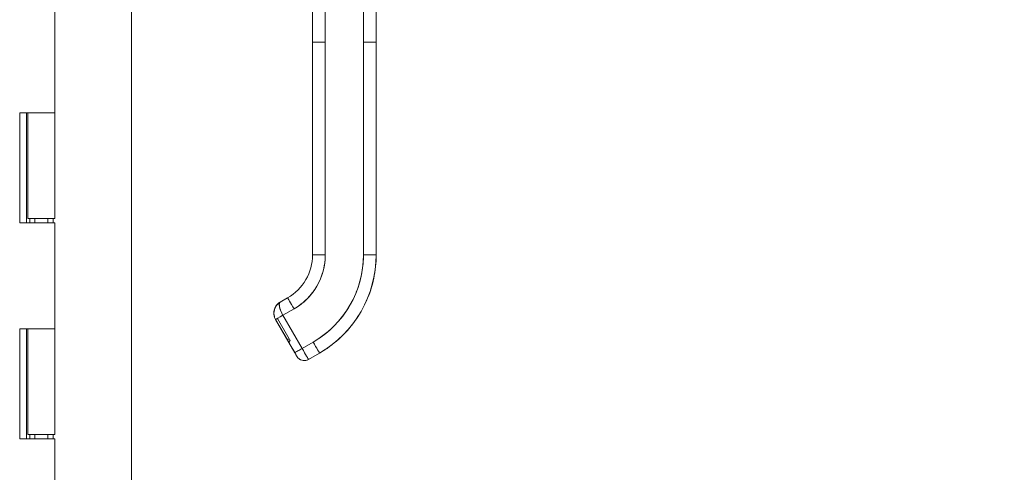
# Model space of a CAD drawing. Header units: inches. Extents: x 15 to 424, y 13 to 263.
# Tile 23 of 125: x 40.04 to 49.16, y 157.15 to 161.34. Entities that reach past the tile are written whole.
import ezdxf

# ---------------------------------------------------------------- set-up
doc = ezdxf.new("R2010")
doc.units = ezdxf.units.IN
doc.header["$LTSCALE"] = 26
doc.header["$MEASUREMENT"] = 0
for name, color, linetype, lineweight in [('Dimension (ANSI)', 7, 'Continuous', 5), ('Visible (ANSI)', 7, 'Continuous', 5), ('Visible Narrow (ANSI)', 7, 'Continuous', 5)]:
    doc.layers.add(name, color=color, linetype=linetype, lineweight=lineweight)
doc.styles.add('ROMANS', font='romans.shx')
doc.dimstyles.new('Default (ANSI)', dxfattribs={"dimscale": 26, "dimtxt": 0.08, "dimasz": 0.098425, "dimexe": 0.125, "dimexo": 0.0625, "dimgap": 0.031496, "dimtad": 0, "dimtih": 1, "dimtoh": 1, "dimrnd": 1e-08, "dimzin": 0, "dimdsep": 46, "dimtxsty": 'ROMANS', "dimcen": 0.09, "dimdle": 0.393701, "dimclrd": 256, "dimclre": 256, "dimclrt": 256, "dimadec": 0, "dimazin": 0, "dimtfac": 1.25, "dimtofl": 0, "dimtmove": 0, "dimatfit": 3, "dimfxl": 1, "dimtolj": 1, "dimtzin": 0, "dimlwd": -1, "dimlwe": -1, "dimarcsym": 0})

# ---------------------------------------------------------------- blocks, each defined once
blk = doc.blocks.new('*D14')
at = {"layer": 'Defpoints', "color": 0, "transparency": 16777216}
for p in [(40.3619, 192.4826), (40.3619, 136.4826), (54.1534, 136.4826)]:
    blk.add_point(p, dxfattribs=at)
at = {"layer": 'Dimension (ANSI)', "transparency": 16777216}
for p, q in [((41.9869, 192.4826), (57.4034, 192.4826)), ((54.1534, 189.9236), (54.1534, 169.1606)), ((54.1534, 139.0417), (54.1534, 158.5095)), ((41.9869, 136.4826), (57.4034, 136.4826))]:
    blk.add_line(p, q, dxfattribs=at)
for points in [[(53.7269, 189.9236), (54.5799, 189.9236), (54.1534, 192.4826)], [(53.7269, 139.0417), (54.5799, 139.0417), (54.1534, 136.4826)]]:
    blk.add_solid(points, dxfattribs=at)
at = {"layer": 'Dimension (ANSI)', "transparency": 16777216, "insert": (54.1534, 163.835), "char_height": 2.08, "attachment_point": 5, "style": 'ROMANS'}
blk.add_mtext('\\A1;56.00{\\PCONT.\\PHINGE}', dxfattribs=at)

msp = doc.modelspace()

# ---------------------------------------------------------------- linework, layer by layer
at = {"layer": 'Visible (ANSI)'}
for p, q in [((41.0723, 193.4514), (41.0723, 135.5138)), ((42.7503, 161.1358), (42.7503, 162.0619)), ((42.8684, 162.0617), (42.8684, 161.1357)), ((43.2227, 161.1357), (43.2227, 162.0617)), ((43.3408, 162.0619), (43.3408, 161.1358)), ((40.3619, 161.4626), (40.3619, 160.4826)), ((42.7503, 159.1673), (42.7503, 161.1358)), ((42.7503, 161.1358), (42.7503, 160.6831)), ((42.8684, 159.1672), (42.8684, 161.1357)), ((42.8684, 161.1357), (42.8684, 159.1672)), ((43.2227, 159.1672), (43.2227, 161.1357)), ((43.2227, 161.1357), (43.2227, 159.1672)), ((43.3408, 161.1358), (43.3408, 159.1673)), ((43.3408, 159.1673), (43.3408, 161.1358)), ((42.7503, 160.6831), (42.7503, 160.5846)), ((42.7503, 160.5846), (42.7503, 159.9744)), ((40.0371, 159.4626), (40.0371, 160.4826)), ((40.0373, 160.4826), (40.0371, 160.4826)), ((40.0373, 160.4826), (40.1153, 160.4826)), ((40.0998, 159.4626), (40.0998, 160.4826)), ((40.1119, 160.4826), (40.1119, 159.5026)), ((40.3619, 160.4826), (40.1153, 160.4826)), ((40.1153, 160.4826), (40.3619, 160.4826)), ((40.3619, 160.4826), (40.3619, 159.5026)), ((42.7503, 159.9744), (42.7503, 159.876)), ((42.7503, 159.876), (42.7503, 159.2657)), ((40.3619, 159.5026), (40.1119, 159.5026)), ((40.1298, 159.5026), (40.1298, 159.4626)), ((40.1769, 159.4626), (40.1769, 159.5026)), ((40.2969, 159.4626), (40.2969, 159.5026)), ((40.3458, 159.5026), (40.3458, 159.4626)), ((40.0371, 159.4626), (40.0373, 159.4626)), ((40.1153, 159.4626), (40.0373, 159.4626)), ((40.1153, 159.4626), (40.3619, 159.4626)), ((40.3619, 159.4626), (40.3619, 158.4826)), ((42.7503, 159.2657), (42.7503, 159.1673)), ((42.52, 158.7691), (42.4518, 158.7297)), ((42.4518, 158.7297), (42.52, 158.7691)), ((42.4518, 158.7297), (42.52, 158.7691)), ((42.4518, 158.7293), (42.52, 158.7687)), ((42.52, 158.7687), (42.4518, 158.7293)), ((42.4518, 158.7294), (42.52, 158.7687)), ((42.52, 158.7687), (42.4518, 158.7294)), ((42.4518, 158.729), (42.52, 158.7684)), ((42.4518, 158.729), (42.52, 158.7684)), ((42.52, 158.7684), (42.4518, 158.729)), ((42.52, 158.7684), (42.4518, 158.729)), ((42.52, 158.7691), (42.52, 158.7691)), ((42.52, 158.7687), (42.52, 158.7687)), ((42.52, 158.7684), (42.52, 158.7684)), ((42.52, 158.7684), (42.52, 158.7684)), ((42.4518, 158.7297), (42.4518, 158.7297)), ((42.4518, 158.7297), (42.4518, 158.7297)), ((42.4518, 158.7294), (42.4518, 158.7293)), ((42.4518, 158.7293), (42.4518, 158.7294)), ((42.4518, 158.729), (42.4518, 158.729)), ((42.4518, 158.729), (42.4518, 158.729)), ((42.5334, 158.3884), (42.4246, 158.5768)), ((42.4767, 158.6069), (42.579, 158.6659)), ((42.579, 158.6659), (42.4767, 158.6069)), ((42.6539, 158.3), (42.4767, 158.6069)), ((42.4085, 158.5676), (42.4085, 158.5676)), ((42.4085, 158.5676), (42.4085, 158.5676)), ((42.4085, 158.5676), (42.5857, 158.2607)), ((42.5174, 158.3791), (42.4086, 158.5676)), ((42.4086, 158.5676), (42.5174, 158.3791)), ((40.0371, 157.4626), (40.0371, 158.4826)), ((40.0373, 158.4826), (40.0371, 158.4826)), ((40.0373, 158.4826), (40.1153, 158.4826)), ((40.0998, 157.4626), (40.0998, 158.4826)), ((40.1119, 158.4826), (40.1119, 157.5026)), ((40.3619, 158.4826), (40.1153, 158.4826)), ((40.1153, 158.4826), (40.3619, 158.4826)), ((40.3619, 158.4826), (40.3619, 157.5026)), ((42.5857, 158.2615), (42.5353, 158.3489)), ((42.5359, 158.3477), (42.5359, 158.3475)), ((42.5359, 158.3475), (42.5359, 158.3477)), ((42.5359, 158.3473), (42.5359, 158.3471)), ((42.5359, 158.3471), (42.5359, 158.3473)), ((42.5427, 158.373), (42.5427, 158.3727)), ((42.5427, 158.3726), (42.5427, 158.3724)), ((42.7562, 158.3591), (42.6539, 158.3)), ((42.6539, 158.3), (42.7562, 158.3591)), ((42.8152, 158.2569), (42.7129, 158.1979)), ((42.8152, 158.2569), (42.8152, 158.2569)), ((42.8152, 158.2569), (42.8152, 158.2569)), ((40.3619, 157.5026), (40.1119, 157.5026)), ((40.1298, 157.5026), (40.1298, 157.4626)), ((40.1769, 157.4626), (40.1769, 157.5026)), ((40.2969, 157.4626), (40.2969, 157.5026)), ((40.3458, 157.5026), (40.3458, 157.4626)), ((40.0371, 157.4626), (40.0373, 157.4626)), ((40.1153, 157.4626), (40.0373, 157.4626)), ((40.1153, 157.4626), (40.3619, 157.4626)), ((40.3619, 157.4626), (40.3619, 156.4826))]:
    msp.add_line(p, q, dxfattribs=at)
for centre, radius, start, end in [((42.5108, 158.6274), 0.1181, 120.00002, 179.87124), ((42.5108, 158.6274), 0.1181, 120.00002, 180.00001), ((42.5108, 158.6271), 0.1181, 120.00002, 180.00003), ((42.5108, 158.627), 0.1181, 120.00002, 179.99999), ((42.5108, 158.627), 0.1181, 120.00002, 179.87124), ((42.5108, 158.6267), 0.1181, 120.00002, 179.84288), ((42.5108, 158.6271), 0.1181, 120.00037, 177.49548), ((42.5108, 158.6267), 0.1181, 120.00161, 178.54156), ((42.5519, 158.357), 0.0185, 180.9362, 209.99998), ((42.5519, 158.357), 0.0185, 180.93621, 209.99998), ((42.5519, 158.3566), 0.0185, 180.37338, 209.99998), ((42.5519, 158.3566), 0.0185, 180.37337, 209.99998), ((42.5519, 158.3567), 0.0185, 180.56278, 209.99998), ((42.5519, 158.3567), 0.0185, 180.56279, 209.99998), ((42.5519, 158.3564), 0.0185, 180, 209.99998), ((42.5519, 158.3564), 0.0185, 179.99999, 209.99998), ((42.5519, 158.357), 0.0185, 120.00002, 120.3789), ((42.5519, 158.357), 0.0185, 120.00002, 120.3789), ((42.5519, 158.3566), 0.0185, 120.00002, 120.3789), ((42.5519, 158.3566), 0.0185, 120.00002, 120.3789), ((42.6736, 158.2661), 0.0787, 209.99998, 299.99998), ((42.6736, 158.2661), 0.0787, 209.99743, 300.00166)]:
    msp.add_arc(centre, radius, start, end, dxfattribs=at)
for centre, major_axis, ratio, start_param, end_param in [((42.8684, 161.1358), (-0.1181, 0), 0.001274, 0.000027, 1.570778), ((42.8684, 161.1358), (-0.1181, 0), 0.001274, 0.000005, 1.570799), ((43.2227, 161.1358), (0.1181, 0), 0.001274, 4.712398, 6.283169), ((43.2227, 161.1358), (0.1181, 0), 0.001274, 4.712389, 6.283183), ((42.2896, 159.1673), (0.4607, 0), 0.999999, 5.235988, 6.283185), ((42.2896, 159.1673), (0.399, 0.2303), 1, 4.712389, 5.759587), ((42.2896, 159.1673), (0.399, 0.2303), 1, 4.712389, 5.759587), ((42.2896, 159.1672), (0.5788, 0), 0.999999, 5.235988, 6.283185), ((42.8684, 159.1673), (-0.1181, 0), 0.001274, 6.283183, 7.853982), ((42.8684, 159.1673), (-0.1181, 0), 0.001274, 0, 1.570794), ((42.2896, 159.1672), (0.8081, 0.4666), 1, 4.712389, 5.759587), ((42.2896, 159.168), (1.0512, 0), 0.999999, 5.235988, 6.283185), ((43.2227, 159.1673), (0.1181, 0), 0.001274, 4.712391, 6.283189), ((43.2227, 159.1673), (0.1181, 0), 0.001274, 4.712392, 6.283185), ((42.5292, 158.753), (-0.0093, 0.016), 0.000637, 0.001103, 0.256458), ((42.5292, 158.7527), (-0.0093, 0.016), 0.000637, 0.001103, 0.177418), ((42.5292, 158.7527), (-0.0093, 0.016), 0.000637, 6.098472, 6.284288), ((42.579, 158.6661), (-0.0591, 0.1023), 0.000637, 0.001103, 1.571899), ((42.579, 158.6661), (-0.0591, 0.1023), 0.000637, 0.001103, 1.571897), ((42.461, 158.7137), (-0.0093, 0.016), 0.000637, 0.001103, 0.177427), ((42.461, 158.7137), (-0.0093, 0.016), 0.000637, 0.001103, 0.177427), ((42.461, 158.7133), (-0.0093, 0.016), 0.000637, 0.001103, 0.177427), ((42.461, 158.7133), (-0.0093, 0.016), 0.000637, 0.001103, 0.177427), ((42.4767, 158.607), (-0.0682, -0.0394), 0.001103, 6.282563, 7.853325), ((42.5334, 158.3884), (-0.016, -0.0093), 0.001103, 4.711752, 6.282549), ((42.5334, 158.3884), (-0.016, -0.0093), 0.001103, 4.711752, 6.282549), ((42.5174, 158.3792), (0.0185, -0.032), 0.000637, 4.713492, 6.284288), ((42.5334, 158.3891), (0.016, 0.0093), 0.001103, 4.694139, 4.711752), ((42.5334, 158.3887), (0.016, 0.0093), 0.001103, 4.703962, 4.711752), ((42.5334, 158.3887), (-0.016, -0.0093), 0.001103, 4.711752, 4.721575), ((42.5334, 158.389), (0.0093, -0.016), 0.000637, 0.001103, 1.571899), ((42.5334, 158.3887), (0.0093, -0.016), 0.000637, 0.001103, 1.571899), ((42.5334, 158.3888), (0.0093, -0.016), 0.000637, 4.713492, 6.284288), ((42.5334, 158.3884), (0.0093, -0.016), 0.000637, 4.713492, 6.284288), ((42.5174, 158.3795), (0.0185, -0.032), 0.000637, 6.015536, 6.284288), ((42.5174, 158.3794), (0.0185, -0.032), 0.000637, 0.001103, 0.129085), ((42.7562, 158.3592), (0.0591, -0.1023), 0.000637, 4.713495, 6.284288), ((42.7562, 158.3592), (0.0591, -0.1023), 0.000637, 4.713492, 6.284288), ((42.6539, 158.3002), (0.0591, -0.1023), 0.000637, 4.713479, 6.283159), ((42.6539, 158.3002), (0.0591, -0.1023), 0.000609, 4.713703, 6.282973)]:
    msp.add_ellipse(centre, major_axis=major_axis, ratio=ratio, start_param=start_param, end_param=end_param, dxfattribs=at)
for points, knots in [([(42.579, 158.6659), (42.6082, 158.6828), (42.6356, 158.7019), (42.6613, 158.7235), (42.687, 158.7451), (42.7111, 158.7691), (42.7329, 158.795), (42.7546, 158.8209), (42.774, 158.8486), (42.7909, 158.8778), (42.8077, 158.907), (42.8221, 158.9377), (42.8336, 158.9695), (42.8451, 159.0013), (42.8539, 159.0341), (42.8597, 159.0672), (42.8655, 159.1002), (42.8684, 159.1335), (42.8684, 159.1672)], [0, 0, 0, 0, 0.166667, 0.166667, 0.166667, 0.333333, 0.333333, 0.333333, 0.5, 0.5, 0.5, 0.666667, 0.666667, 0.666667, 0.833333, 0.833333, 0.833333, 1, 1, 1, 1]), ([(43.2227, 159.1672), (43.2227, 159.1126), (43.218, 159.0589), (43.2086, 159.0056), (43.1992, 158.9523), (43.1851, 158.8994), (43.1665, 158.8482), (43.1479, 158.797), (43.1249, 158.7476), (43.0977, 158.7006), (43.0705, 158.6535), (43.0393, 158.6089), (43.0043, 158.5672), (42.9692, 158.5255), (42.9305, 158.4868), (42.889, 158.452), (42.8475, 158.4172), (42.8034, 158.3863), (42.7562, 158.3591)], [0, 0, 0, 0, 0.166667, 0.166667, 0.166667, 0.333333, 0.333333, 0.333333, 0.5, 0.5, 0.5, 0.666667, 0.666667, 0.666667, 0.833333, 0.833333, 0.833333, 1, 1, 1, 1]), ([(42.8152, 158.2569), (42.8788, 158.2936), (42.9385, 158.337), (43.0476, 158.4352), (43.0969, 158.4901), (43.1832, 158.6088), (43.2201, 158.6727), (43.2798, 158.8068), (43.3026, 158.877), (43.3331, 159.0205), (43.3408, 159.0939), (43.3408, 159.1673)], [5.235988, 5.235988, 5.235988, 5.235988, 5.445427, 5.445427, 5.654867, 5.654867, 5.864306, 5.864306, 6.073746, 6.073746, 6.283185, 6.283185, 6.283185, 6.283185]), ([(42.4516, 158.7289), (42.4424, 158.7236), (42.434, 158.717), (42.4266, 158.7095), (42.4192, 158.702), (42.4128, 158.6934), (42.4077, 158.6843), (42.4026, 158.6751), (42.3988, 158.6654), (42.3963, 158.6554), (42.3937, 158.6454), (42.3926, 158.6351), (42.3927, 158.625), (42.3929, 158.6148), (42.3943, 158.6048), (42.397, 158.5952), (42.3997, 158.5855), (42.4036, 158.5762), (42.4085, 158.5676)], [0.0008273, 0.0008273, 0.0008273, 0.0008273, 0.1666667, 0.1666667, 0.1666667, 0.3333333, 0.3333333, 0.3333333, 0.5, 0.5, 0.5, 0.6666667, 0.6666667, 0.6666667, 0.8333333, 0.8333333, 0.8333333, 1, 1, 1, 1]), ([(42.3927, 158.6271), (42.3927, 158.6353), (42.3936, 158.6436), (42.397, 158.6597), (42.3996, 158.6676), (42.4063, 158.6826), (42.4104, 158.6898), (42.4201, 158.7032), (42.4257, 158.7093), (42.4379, 158.7204), (42.4446, 158.7252), (42.4518, 158.7294)], [3.141592, 3.141592, 3.141592, 3.141592, 3.351032, 3.351032, 3.560472, 3.560472, 3.769911, 3.769911, 3.979351, 3.979351, 4.18879, 4.18879, 4.18879, 4.18879]), ([(42.4518, 158.729), (42.4446, 158.7249), (42.4379, 158.72), (42.4257, 158.709), (42.4201, 158.7028), (42.4104, 158.6895), (42.4063, 158.6823), (42.3996, 158.6672), (42.397, 158.6593), (42.3936, 158.6433), (42.3927, 158.6352), (42.3927, 158.627)], [2.094395, 2.094395, 2.094395, 2.094395, 2.303835, 2.303835, 2.513274, 2.513274, 2.722714, 2.722714, 2.932153, 2.932153, 3.13885, 3.13885, 3.13885, 3.13885]), ([(42.4085, 158.5676), (42.4065, 158.5712), (42.4046, 158.5749), (42.4028, 158.5788), (42.4006, 158.584), (42.3986, 158.5894), (42.3971, 158.5949), (42.3962, 158.598), (42.3955, 158.6011), (42.3949, 158.6042), (42.3936, 158.611), (42.3928, 158.6178), (42.3927, 158.6248), (42.3927, 158.6258), (42.3927, 158.6268), (42.3927, 158.6278), (42.3928, 158.6346), (42.3934, 158.6415), (42.3947, 158.6484), (42.3952, 158.6507), (42.3956, 158.6529), (42.3962, 158.6552), (42.3971, 158.6589), (42.3982, 158.6626), (42.3995, 158.6662), (42.4013, 158.6713), (42.4035, 158.6763), (42.406, 158.6812), (42.4066, 158.6822), (42.4071, 158.6832), (42.4077, 158.6842), (42.4094, 158.6874), (42.4113, 158.6904), (42.4133, 158.6934), (42.4157, 158.6969), (42.4183, 158.7003), (42.4211, 158.7035), (42.4229, 158.7056), (42.4247, 158.7076), (42.4266, 158.7095), (42.4274, 158.7103), (42.4282, 158.7111), (42.429, 158.7119), (42.4315, 158.7143), (42.4341, 158.7166), (42.4368, 158.7187), (42.4393, 158.7207), (42.4418, 158.7226), (42.4444, 158.7244), (42.4468, 158.726), (42.4493, 158.7275), (42.4518, 158.729)], [0, 0, 0, 0, 0.0715294, 0.0715294, 0.0715294, 0.1666667, 0.1666667, 0.1666667, 0.2191087, 0.2191087, 0.2191087, 0.3333333, 0.3333333, 0.3333333, 0.3497655, 0.3497655, 0.3497655, 0.4625066, 0.4625066, 0.4625066, 0.5, 0.5, 0.5, 0.5617957, 0.5617957, 0.5617957, 0.6483456, 0.6483456, 0.6483456, 0.6666667, 0.6666667, 0.6666667, 0.7237363, 0.7237363, 0.7237363, 0.7909989, 0.7909989, 0.7909989, 0.8333333, 0.8333333, 0.8333333, 0.8512295, 0.8512295, 0.8512295, 0.9053658, 0.9053658, 0.9053658, 0.9545679, 0.9545679, 0.9545679, 0.9999865, 0.9999865, 0.9999865, 0.9999865]), ([(42.3928, 158.6307), (42.393, 158.6393), (42.3942, 158.6479), (42.3963, 158.6564), (42.3988, 158.6663), (42.4027, 158.6761), (42.4078, 158.6852), (42.4129, 158.6943), (42.4193, 158.7028), (42.4267, 158.7103), (42.4341, 158.7178), (42.4425, 158.7244), (42.4518, 158.7297)], [0.3590291, 0.3590291, 0.3590291, 0.3590291, 0.5, 0.5, 0.5, 0.6666667, 0.6666667, 0.6666667, 0.8333333, 0.8333333, 0.8333333, 0.9999961, 0.9999961, 0.9999961, 0.9999961]), ([(42.4307, 158.7142), (42.4303, 158.7138), (42.4299, 158.7134), (42.4295, 158.713), (42.4281, 158.7117), (42.4267, 158.7104), (42.4254, 158.709), (42.4192, 158.7026), (42.4139, 158.6956), (42.4094, 158.688), (42.4086, 158.6867), (42.4078, 158.6852), (42.4071, 158.6838)], [0.1303452, 0.1303452, 0.1303452, 0.1303452, 0.1383828, 0.1383828, 0.1383828, 0.1666667, 0.1666667, 0.1666667, 0.3001655, 0.3001655, 0.3001655, 0.3248016, 0.3248016, 0.3248016, 0.3248016]), ([(42.4767, 158.6069), (42.4718, 158.6154), (42.4672, 158.6242), (42.4631, 158.633), (42.459, 158.6418), (42.4553, 158.6507), (42.4523, 158.6592), (42.4493, 158.6677), (42.4469, 158.6758), (42.4453, 158.6834), (42.4436, 158.6911), (42.4428, 158.6982), (42.4427, 158.7044), (42.4426, 158.7106), (42.4432, 158.7158), (42.4447, 158.7199), (42.4462, 158.7241), (42.4485, 158.7271), (42.4518, 158.729)], [0, 0, 0, 0, 0.1666667, 0.1666667, 0.1666667, 0.3333333, 0.3333333, 0.3333333, 0.5, 0.5, 0.5, 0.6666667, 0.6666667, 0.6666667, 0.8333333, 0.8333333, 0.8333333, 1, 1, 1, 1]), ([(42.4518, 158.729), (42.4509, 158.7285), (42.45, 158.7279), (42.4493, 158.7272), (42.4485, 158.7265), (42.4478, 158.7256), (42.4471, 158.7247), (42.4464, 158.7237), (42.4458, 158.7225), (42.4453, 158.7213), (42.445, 158.7207), (42.4447, 158.72), (42.4445, 158.7193), (42.4442, 158.7185), (42.444, 158.7176), (42.4438, 158.7167), (42.4434, 158.7148), (42.4431, 158.7127), (42.4429, 158.7105), (42.4427, 158.7081), (42.4426, 158.7054), (42.4427, 158.7026), (42.4427, 158.7025), (42.4427, 158.7023), (42.4427, 158.7022), (42.4429, 158.6989), (42.4432, 158.6954), (42.4438, 158.6916), (42.4443, 158.6879), (42.4451, 158.6841), (42.446, 158.6801), (42.4461, 158.6795), (42.4463, 158.6789), (42.4464, 158.6784), (42.4478, 158.6729), (42.4495, 158.6673), (42.4514, 158.6617), (42.4523, 158.6593), (42.4531, 158.6569), (42.454, 158.6545), (42.4557, 158.65), (42.4575, 158.6455), (42.4594, 158.6412), (42.4611, 158.6371), (42.463, 158.6332), (42.4648, 158.6293), (42.4667, 158.6255), (42.4686, 158.6217), (42.4706, 158.6181), (42.4726, 158.6143), (42.4747, 158.6105), (42.4767, 158.6069)], [0, 0, 0, 0, 0.042575, 0.042575, 0.042575, 0.089021, 0.089021, 0.089021, 0.140441, 0.140441, 0.140441, 0.166667, 0.166667, 0.166667, 0.198054, 0.198054, 0.198054, 0.263294, 0.263294, 0.263294, 0.333333, 0.333333, 0.333333, 0.337089, 0.337089, 0.337089, 0.419118, 0.419118, 0.419118, 0.5, 0.5, 0.5, 0.511556, 0.511556, 0.511556, 0.620733, 0.620733, 0.620733, 0.666667, 0.666667, 0.666667, 0.753268, 0.753268, 0.753268, 0.833333, 0.833333, 0.833333, 0.914298, 0.914298, 0.914298, 1, 1, 1, 1]), ([(42.3974, 158.6604), (42.397, 158.6589), (42.3966, 158.6574), (42.3962, 158.6559), (42.3958, 158.6545), (42.3955, 158.653), (42.3952, 158.6516), (42.3935, 158.6435), (42.3927, 158.6354), (42.3927, 158.6275)], [0.4534485, 0.4534485, 0.4534485, 0.4534485, 0.477047, 0.477047, 0.477047, 0.5, 0.5, 0.5, 0.6280519, 0.6280519, 0.6280519, 0.6280519]), ([(42.5359, 158.3471), (42.5359, 158.3472), (42.5354, 158.3479), (42.5345, 158.3495), (42.5336, 158.3511), (42.5322, 158.3535), (42.5305, 158.3565), (42.5287, 158.3595), (42.5267, 158.3631), (42.5245, 158.3669), (42.5223, 158.3707), (42.5199, 158.3747), (42.5174, 158.3791)], [0, 0, 0, 0, 0.25, 0.25, 0.25, 0.5, 0.5, 0.5, 0.75, 0.75, 0.75, 1, 1, 1, 1]), ([(42.5427, 158.3724), (42.5409, 158.3714), (42.5394, 158.3701), (42.5367, 158.3671), (42.5357, 158.3654), (42.5341, 158.3618), (42.5336, 158.3598), (42.5334, 158.3574), (42.5334, 158.3569), (42.5334, 158.3564)], [0, 0, 0, 0, 0.01524289, 0.01524289, 0.03020922, 0.03020922, 0.04518547, 0.04518547, 0.04902161, 0.04902161, 0.04902161, 0.04902161]), ([(42.5334, 158.3567), (42.5335, 158.3548), (42.5338, 158.3528), (42.5345, 158.3506), (42.5347, 158.3501), (42.535, 158.3494), (42.5352, 158.349), (42.5354, 158.3486), (42.5355, 158.3485), (42.5355, 158.3484), (42.5356, 158.3483), (42.5356, 158.3482), (42.5356, 158.3482), (42.5357, 158.3481), (42.5357, 158.3481), (42.5357, 158.348), (42.5357, 158.348), (42.5358, 158.3479), (42.5358, 158.3479), (42.5358, 158.3479)], [0.00076749, 0.00076749, 0.00076749, 0.00076749, 0.01524093, 0.01524093, 0.01890168, 0.01890168, 0.02165467, 0.02165467, 0.02253355, 0.02253355, 0.02310952, 0.02310952, 0.02388977, 0.02388977, 0.02468632, 0.02468632, 0.02595392, 0.02595392, 0.0280504, 0.0280504, 0.0280504, 0.0280504]), ([(42.5334, 158.3565), (42.5334, 158.3545), (42.5338, 158.3525), (42.5345, 158.3502), (42.5347, 158.3498), (42.535, 158.349), (42.5352, 158.3487), (42.5354, 158.3483), (42.5355, 158.3482), (42.5355, 158.348), (42.5356, 158.348), (42.5356, 158.3479), (42.5356, 158.3478), (42.5357, 158.3477), (42.5357, 158.3477), (42.5357, 158.3476), (42.5357, 158.3476), (42.5358, 158.3476), (42.5358, 158.3476), (42.5358, 158.3476)], [0.00030621, 0.00030621, 0.00030621, 0.00030621, 0.01524093, 0.01524093, 0.01890168, 0.01890168, 0.02165467, 0.02165467, 0.02253355, 0.02253355, 0.02310952, 0.02310952, 0.02388977, 0.02388977, 0.02468632, 0.02468632, 0.02595392, 0.02595392, 0.0280504, 0.0280504, 0.0280504, 0.0280504]), ([(42.5857, 158.2607), (42.5857, 158.2607), (42.5868, 158.2614), (42.589, 158.2626), (42.5913, 158.2639), (42.5945, 158.2658), (42.5987, 158.2682), (42.6029, 158.2706), (42.6081, 158.2736), (42.6138, 158.2769), (42.6196, 158.2802), (42.626, 158.2839), (42.6328, 158.2879), (42.6396, 158.2918), (42.6468, 158.2959), (42.6539, 158.3)], [0.0004327, 0.0004327, 0.0004327, 0.0004327, 0.2, 0.2, 0.2, 0.4, 0.4, 0.4, 0.6, 0.6, 0.6, 0.8, 0.8, 0.8, 1, 1, 1, 1]), ([(42.5857, 158.2607), (42.5884, 158.256), (42.5909, 158.2517), (42.5933, 158.2476), (42.5956, 158.2436), (42.5978, 158.2398), (42.5996, 158.2367), (42.6014, 158.2335), (42.6029, 158.231), (42.6039, 158.2293), (42.6048, 158.2276), (42.6053, 158.2268), (42.6054, 158.2267)], [0, 0, 0, 0, 0.25, 0.25, 0.25, 0.5, 0.5, 0.5, 0.75, 0.75, 0.75, 1, 1, 1, 1]), ([(42.6054, 158.2267), (42.6054, 158.2267), (42.6049, 158.2276), (42.6039, 158.2293), (42.6029, 158.231), (42.6014, 158.2335), (42.5996, 158.2367), (42.5978, 158.2398), (42.5957, 158.2435), (42.5933, 158.2476), (42.5909, 158.2517), (42.5883, 158.2562), (42.5857, 158.2607)], [0, 0, 0, 0, 0.25, 0.25, 0.25, 0.5, 0.5, 0.5, 0.75, 0.75, 0.75, 1, 1, 1, 1]), ([(42.713, 158.1979), (42.7056, 158.1936), (42.6974, 158.1905), (42.6809, 158.1872), (42.6723, 158.1869), (42.6557, 158.1889), (42.6475, 158.1913), (42.6323, 158.1985), (42.6253, 158.2033), (42.6162, 158.212), (42.6135, 158.2151), (42.6097, 158.22), (42.6085, 158.2217), (42.6071, 158.2238), (42.6069, 158.2242), (42.6065, 158.2248), (42.6064, 158.2249), (42.6062, 158.2253), (42.6061, 158.2254), (42.606, 158.2257), (42.6059, 158.2258), (42.6058, 158.2261), (42.6057, 158.2262), (42.6056, 158.2264), (42.6055, 158.2265), (42.6053, 158.2269), (42.6051, 158.2271), (42.6043, 158.2286), (42.6032, 158.2304), (42.6005, 158.2351), (42.5989, 158.2378), (42.5954, 158.2439), (42.5935, 158.2472), (42.5896, 158.2539), (42.5877, 158.2574), (42.5857, 158.2607)], [0, 0, 0, 0, 0.0648582, 0.0648582, 0.1285445, 0.1285445, 0.1922728, 0.1922728, 0.2559996, 0.2559996, 0.2875521, 0.2875521, 0.303343, 0.303343, 0.3069127, 0.3069127, 0.3085316, 0.3085316, 0.3101467, 0.3101467, 0.3117633, 0.3117633, 0.3150007, 0.3150007, 0.3190895, 0.3190895, 0.331346, 0.331346, 0.3686735, 0.3686735, 0.4021854, 0.4021854, 0.4342659, 0.4342659, 0.4640225, 0.4640225, 0.4640225, 0.4640225])]:
    msp.add_open_spline(points, degree=3, knots=knots, dxfattribs=at)
for points in [[(42.4191, 158.7019), (42.4223, 158.7059), (42.4259, 158.7097), (42.4297, 158.7132)], [(42.4518, 158.7297), (42.4518, 158.7297), (42.4517, 158.7297), (42.4517, 158.7297)], [(42.4518, 158.7297), (42.4518, 158.7297), (42.4518, 158.7297), (42.4518, 158.7297)], [(42.3927, 158.6274), (42.3927, 158.6267), (42.3927, 158.6259), (42.3927, 158.6252)], [(42.3927, 158.6274), (42.3927, 158.6274), (42.3927, 158.6273), (42.3927, 158.6272)], [(42.3927, 158.6269), (42.3927, 158.627), (42.3927, 158.627), (42.3927, 158.627)], [(42.393, 158.6356), (42.3934, 158.6426), (42.3946, 158.6497), (42.3964, 158.6566)], [(42.5359, 158.3475), (42.5359, 158.3475), (42.5357, 158.3479), (42.5352, 158.3486)], [(42.5357, 158.348), (42.5358, 158.3478), (42.5359, 158.3477), (42.5359, 158.3477)], [(42.5357, 158.3476), (42.5358, 158.3475), (42.5359, 158.3474), (42.5359, 158.3473)], [(42.5427, 158.3727), (42.5427, 158.3727), (42.5426, 158.3727), (42.5426, 158.3727)], [(42.5861, 158.2609), (42.5859, 158.2611), (42.5858, 158.2613), (42.5857, 158.2615)]]:
    msp.add_open_spline(points, degree=3, dxfattribs=at)
at = {"layer": 'Visible Narrow (ANSI)'}
for points, knots in [([(42.402, 158.6726), (42.402, 158.6726), (42.402, 158.6726), (42.402, 158.6726), (42.402, 158.6726), (42.402, 158.6726)], [0.00013211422, 0.00013211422, 0.00013211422, 0.00013211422, 0.0001471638, 0.0001471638, 0.00016297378, 0.00016297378, 0.00016297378, 0.00016297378]), ([(42.4046, 158.6784), (42.4046, 158.6784), (42.4046, 158.6784), (42.4046, 158.6784), (42.4046, 158.6784), (42.4046, 158.6784)], [0.04601818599, 0.04601818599, 0.04601818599, 0.04601818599, 0.0460499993, 0.0460499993, 0.04605803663, 0.04605803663, 0.04605803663, 0.04605803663])]:
    msp.add_open_spline(points, degree=3, knots=knots, dxfattribs=at)
for points in [[(42.3979, 158.6614), (42.3979, 158.6614), (42.3979, 158.6614), (42.3979, 158.6614)], [(42.6614, 158.287), (42.6614, 158.287), (42.6614, 158.287), (42.6614, 158.287)], [(42.7124, 158.1987), (42.7124, 158.1987), (42.7124, 158.1987), (42.7124, 158.1987)]]:
    msp.add_open_spline(points, degree=3, dxfattribs=at)

# ---------------------------------------------------------------- dimensions: what is measured, and where the dimension line sits
at = {"layer": 'Dimension (ANSI)'}
dim = msp.add_linear_dim(base=(54.1534, 136.4826), p1=(40.3619, 192.4826), p2=(40.3619, 136.4826), angle=90, text='<>{\\PCONT.\\PHINGE}', dimstyle='Default (ANSI)', override={"dimdec": 2, "dimtp": 0, "dimtm": 0, "dimtdec": 2, "dimatfit": 1}, dxfattribs=at)
dim.commit()
dim.dimension.update_dxf_attribs({"geometry": '*D14', "text_midpoint": (54.1534, 163.835), "dimtype": 160})

doc.saveas('drawing.dxf')
